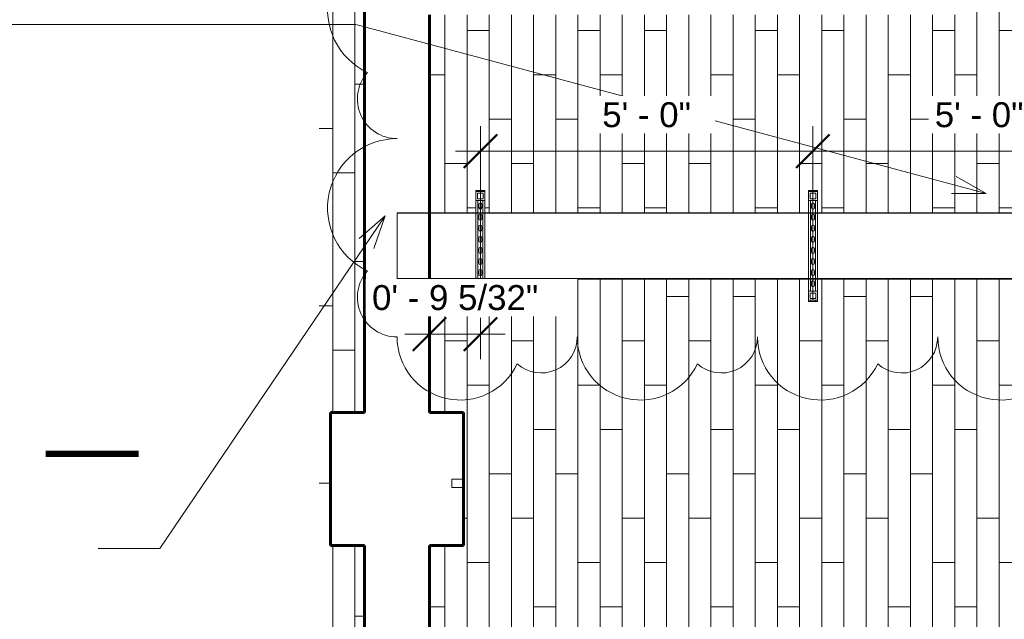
# Model space of a CAD drawing. Header units: inches. Extents: x -723 to 1689, y -292 to 603.
# Tile 32 of 40: x 1013 to 1191, y 216 to 324. Entities that reach past the tile are written whole.
import ezdxf

# ---------------------------------------------------------------- set-up
doc = ezdxf.new("R2010")
doc.units = ezdxf.units.IN
doc.header["$MEASUREMENT"] = 0
for name, color, linetype, lineweight in [('A-ANNO-DIMS', 211, 'Continuous', 9), ('A-ANNO-DIMS-48', 211, 'Continuous', 9), ('A-DETL-MBND', 5, 'Continuous', 9), ('A-FLOR-PATT', 8, 'Continuous', 70), ('A-GENM', 13, 'Continuous', 9), ('A-WALL', 113, 'Continuous', 18), ('G-ANNO-REVC', 71, 'Continuous', 9), ('G-ANNO-TEXT', 231, 'Continuous', 9), ('I-WALL', 2, 'Continuous', 18)]:
    doc.layers.add(name, color=color, linetype=linetype, lineweight=lineweight)
doc.styles.add('Arial_3', font='arial.ttf', dxfattribs={"height": 4.5})
doc.styles.add('Arial_4', font='arial.ttf', dxfattribs={"height": 12})
doc.dimstyles.new('Linear_-_3_32__Arial', dxfattribs={"dimscale": 12, "dimtxt": 4.591167, "dimasz": 0.5, "dimexe": 0.375, "dimexo": 0.25, "dimgap": 0.25, "dimtad": 1, "dimdec": 5, "dimrnd": 0.03125, "dimzin": 1, "dimdsep": 46, "dimlunit": 4, "dimtxsty": 'Arial_3', "dimblk1": 'OBLIQUE', "dimblk2": 'OBLIQUE', "dimsah": 1, "dimcen": 0.09, "dimdle": 0.375, "dimazin": 0, "dimtfac": 1, "dimtdec": 4, "dimtix": 1, "dimtmove": 0, "dimatfit": 3, "dimfxl": 1, "dimtvp": 1, "dimtfill": 1, "dimfrac": 2, "dimtolj": 1, "dimtzin": 0, "dimarcsym": 2})

# ---------------------------------------------------------------- blocks, each defined once
blk = doc.blocks.new('ST-VDC-01_ARCH_REF_v001_rvt_rvt-4-Retail 109 - Raceway Plan')
at = {"layer": 'A-FLOR-PATT', "lineweight": 9}
h = blk.add_hatch(dxfattribs=at)
h.set_pattern_fill('FP_19', color=256, style=0, pattern_type=2)
h.set_pattern_definition([(270, (613.979, 66.172), (4, 2e-16), []), (0, (613.979, 66.172), (8, 8), [4, -28]), (0, (617.979, 50.172), (8, 8), [4, -28])])
h.paths.add_polyline_path([(578.98, -55.54), (778.94, -55.54), (773.11, -11.25), (721.42, -11.25), (721.42, 52.75), (764.68, 52.75), (741.45, 229.25), (725.93, 229.25), (725.93, 253.25), (738.29, 253.25), (713.82, 439.12), (673.26, 439.11), (673.88, 438.48), (674.4, 438.09), (675.92, 437.15), (677.95, 436.45), (679.99, 436.22), (689.91, 436.22), (691.79, 436.05), (692.2, 435.99), (692.88, 435.82), (694.38, 435.33), (695.98, 434.5), (696.4, 434.25), (697.59, 433.3), (698.18, 432.8), (699.12, 431.68), (699.63, 431.02), (700.2, 430.01), (700.75, 428.9), (701.24, 427.32), (701.38, 426.81), (701.48, 426.09), (701.6, 424.53), (701.6, 412.42), (704.54, 412.41), (704.54, 410.79), (701.6, 410.79), (701.6, 292.42), (704.54, 292.41), (704.54, 290.79), (701.6, 290.79), (701.6, 172.42), (704.54, 172.41), (704.54, 170.79), (701.6, 170.79), (701.6, 52.42), (704.54, 52.41), (704.54, 50.79), (701.6, 50.79), (701.6, 23.61), (701.43, 21.72), (701.37, 21.31), (701.2, 20.63), (700.71, 19.13), (699.88, 17.53), (699.62, 17.1), (698.68, 15.92), (698.18, 15.33), (697.06, 14.39), (696.4, 13.88), (695.39, 13.31), (694.28, 12.77), (692.7, 12.27), (692.19, 12.13), (691.47, 12.03), (689.9, 11.91), (616.95, 11.91), (616.94, 8.99), (615.32, 8.99), (615.32, 11.91), (580.14, 11.91), (580.14, 10.64), (578.98, 10.64), (578.98, -19.22)])
h.paths.add_polyline_path([(581.41, 14.1), (585.2, 14.1), (593.42, 14.11), (615.32, 14.11), (615.32, 15.91), (580.14, 15.91), (580.14, 14.1), (581.36, 14.1)])
h.paths.add_polyline_path([(616.95, 14.11), (689.91, 14.11), (692.09, 14.37), (694.09, 15.08), (695.65, 16.06), (696.02, 16.37), (697.14, 17.49), (697.54, 18.01), (698.48, 19.53), (699.18, 21.57), (699.41, 23.61), (699.41, 50.79), (697.6, 50.79), (697.6, 27.61), (697.43, 25.72), (697.37, 25.31), (697.2, 24.63), (696.71, 23.13), (695.88, 21.53), (695.63, 21.11), (694.68, 19.92), (694.18, 19.33), (693.22, 18.51), (692.4, 17.88), (691.39, 17.31), (690.28, 16.77), (688.7, 16.27), (688.19, 16.13), (687.23, 16.01), (685.9, 15.91), (616.95, 15.91), (616.95, 14.83)])
h.paths.add_polyline_path([(581.41, 18.1), (585.2, 18.1), (593.42, 18.11), (615.32, 18.11), (615.32, 19.91), (580.14, 19.91), (580.14, 18.1), (581.24, 18.1)])
h.paths.add_polyline_path([(646.87, 18.11), (685.9, 18.11), (688.09, 18.37), (690.09, 19.08), (691.65, 20.06), (692.02, 20.37), (693.26, 21.64), (693.54, 22.01), (694.48, 23.53), (695.18, 25.57), (695.41, 27.61), (695.41, 50.79), (693.6, 50.79), (693.6, 31.61), (693.43, 29.72), (693.37, 29.31), (693.2, 28.63), (692.71, 27.13), (691.88, 25.53), (691.63, 25.11), (690.67, 23.91), (690.18, 23.33), (689.06, 22.39), (688.4, 21.88), (687.39, 21.31), (686.28, 20.77), (684.55, 20.23), (684.19, 20.13), (683.21, 20.01), (681.87, 19.91), (616.95, 19.91), (616.95, 18.11), (636.3, 18.11)])
h.paths.add_polyline_path([(581.41, 22.1), (585.2, 22.1), (593.42, 22.11), (615.32, 22.11), (615.33, 24.99), (616.95, 24.99), (616.95, 22.11), (681.9, 22.11), (684.09, 22.37), (686.09, 23.08), (687.65, 24.06), (688.02, 24.37), (689.14, 25.49), (689.54, 26.01), (690.48, 27.53), (691.18, 29.57), (691.41, 31.61), (691.41, 50.79), (688.54, 50.8), (688.54, 52.42), (691.41, 52.42), (691.41, 170.79), (688.54, 170.8), (688.54, 172.42), (691.41, 172.42), (691.41, 290.79), (688.54, 290.8), (688.54, 292.42), (691.41, 292.42), (691.41, 410.79), (688.54, 410.8), (688.54, 412.42), (691.41, 412.42), (691.4, 416.61), (691.14, 418.72), (690.43, 420.71), (689.45, 422.27), (689.14, 422.64), (688.02, 423.76), (687.5, 424.16), (685.98, 425.1), (683.94, 425.8), (681.87, 426.03), (671.99, 426.03), (670.11, 426.19), (669.69, 426.26), (669.02, 426.43), (667.52, 426.92), (665.92, 427.75), (665.49, 428), (664.31, 428.95), (663.72, 429.45), (662.78, 430.57), (662.27, 431.22), (661.7, 432.24), (661.15, 433.35), (660.66, 434.93), (660.52, 435.44), (660.42, 436.16), (660.3, 437.72), (660.3, 439.12), (643.39, 439.12), (643.39, 389.12), (647.39, 389.12), (647.39, 387.5), (643.39, 387.5), (643.39, 329.12), (647.39, 329.12), (647.39, 327.5), (643.39, 327.5), (643.39, 301.31), (643.15, 297.9), (642.42, 294.55), (641.23, 291.34), (639.5, 288.22), (637.46, 285.52), (636.42, 284.48), (639.43, 281.46), (638.28, 280.32), (635.25, 283.32), (635.05, 283.12), (632.32, 281.09), (629.32, 279.46), (626.12, 278.28), (622.8, 277.55), (619.39, 277.31), (593.21, 277.31), (593.2, 273.31), (591.58, 273.31), (591.58, 277.31), (533.21, 277.31), (533.2, 273.31), (531.58, 273.31), (531.58, 277.31), (473.21, 277.31), (473.2, 273.31), (471.58, 273.31), (471.58, 277.31), (463.23, 277.31), (463.23, 253.25), (469.35, 253.25), (469.35, 229.25), (463.23, 229.25), (463.23, 121.87), (578.98, 121.87), (578.98, 22.64), (580.14, 22.64), (580.14, 22.1), (581.24, 22.1)])
h.paths.add_polyline_path([(693.93, 52.42), (695.41, 52.42), (695.41, 170.79), (693.6, 170.79), (693.6, 52.42)])
h.paths.add_polyline_path([(699.41, 52.42), (699.41, 170.79), (697.6, 170.79), (697.6, 52.42), (699.29, 52.42)])
h.paths.add_polyline_path([(697.6, 172.42), (699.41, 172.42), (699.41, 290.79), (697.6, 290.79), (697.6, 173.73)])
h.paths.add_polyline_path([(695.27, 172.42), (695.41, 172.42), (695.41, 290.79), (693.6, 290.79), (693.6, 172.42), (693.93, 172.42)])
h.paths.add_polyline_path([(592.39, 275.94), (592.53, 275.97), (592.64, 276.08), (592.68, 276.22), (592.67, 276.85), (592.59, 276.98), (592.47, 277.05), (592.32, 277.05), (592.2, 276.98), (592.12, 276.85), (592.11, 276.78), (592.12, 276.14), (592.2, 276.02), (592.32, 275.95)])
h.paths.add_polyline_path([(472.39, 275.94), (472.53, 275.97), (472.64, 276.08), (472.68, 276.22), (472.67, 276.85), (472.59, 276.98), (472.47, 277.05), (472.32, 277.05), (472.2, 276.98), (472.12, 276.85), (472.11, 276.78), (472.12, 276.14), (472.2, 276.02), (472.32, 275.95)])
h.paths.add_polyline_path([(532.39, 275.94), (532.53, 275.97), (532.64, 276.08), (532.68, 276.22), (532.67, 276.85), (532.59, 276.98), (532.47, 277.05), (532.32, 277.05), (532.2, 276.98), (532.12, 276.85), (532.11, 276.78), (532.12, 276.14), (532.2, 276.02), (532.32, 275.95)])
h.paths.add_polyline_path([(636.81, 282.66), (636.95, 282.7), (637.05, 282.8), (637.09, 282.94), (637.05, 283.08), (636.9, 283.25), (636.55, 283.58), (636.41, 283.62), (636.27, 283.58), (636.17, 283.48), (636.13, 283.34), (636.17, 283.2), (636.3, 283.05), (636.67, 282.7), (636.74, 282.67)])
h.paths.add_polyline_path([(593.42, 289.31), (619.39, 289.31), (621.75, 289.55), (624.02, 290.25), (626.12, 291.38), (626.71, 291.89), (624.15, 294.46), (625.3, 295.6), (627.97, 292.93), (629.37, 294.64), (630.48, 296.72), (631.16, 298.97), (631.39, 301.31), (631.39, 327.5), (627.39, 327.51), (627.39, 329.12), (631.39, 329.12), (631.39, 387.5), (627.39, 387.51), (627.39, 389.12), (631.39, 389.12), (631.39, 439.12), (610.48, 439.12), (610.48, 455.75), (616.35, 455.75), (616.35, 457.75), (617.1, 457.75), (617.1, 493.75), (616.35, 493.75), (616.35, 495.75), (610.48, 495.75), (610.48, 511.12), (558.35, 511.12), (558.35, 464), (554.1, 464), (554.1, 428), (558.35, 428), (558.35, 412.62), (554.1, 412.62), (554.1, 376.62), (558.35, 376.62), (558.35, 325), (463.23, 325), (463.23, 289.31), (471.58, 289.31), (471.59, 293.31), (473.21, 293.31), (473.21, 289.31), (531.58, 289.31), (531.59, 293.31), (533.21, 293.31), (533.21, 289.31), (591.58, 289.31), (591.59, 293.31), (593.21, 293.31), (593.21, 289.31)])
h.paths.add_polyline_path([(592.39, 289.94), (592.53, 289.97), (592.64, 290.08), (592.68, 290.22), (592.67, 290.85), (592.59, 290.98), (592.47, 291.05), (592.32, 291.05), (592.2, 290.98), (592.12, 290.85), (592.11, 290.78), (592.12, 290.14), (592.2, 290.02), (592.32, 289.95)])
h.paths.add_polyline_path([(472.39, 289.94), (472.53, 289.97), (472.64, 290.08), (472.68, 290.22), (472.67, 290.85), (472.59, 290.98), (472.47, 291.05), (472.32, 291.05), (472.2, 290.98), (472.12, 290.85), (472.11, 290.78), (472.12, 290.14), (472.2, 290.02), (472.32, 289.95)])
h.paths.add_polyline_path([(532.39, 289.94), (532.53, 289.97), (532.64, 290.08), (532.68, 290.22), (532.67, 290.85), (532.59, 290.98), (532.47, 291.05), (532.32, 291.05), (532.2, 290.98), (532.12, 290.85), (532.11, 290.78), (532.12, 290.14), (532.2, 290.02), (532.32, 289.95)])
h.paths.add_polyline_path([(695.27, 292.42), (695.41, 292.42), (695.41, 410.79), (693.6, 410.79), (693.6, 292.42), (693.93, 292.42)])
h.paths.add_polyline_path([(699.29, 292.42), (699.41, 292.42), (699.41, 410.79), (697.6, 410.79), (697.6, 292.42), (697.95, 292.42)])
h.paths.add_polyline_path([(626.91, 292.56), (627.05, 292.6), (627.15, 292.7), (627.19, 292.84), (627.15, 292.98), (627.11, 293.04), (626.65, 293.48), (626.51, 293.52), (626.37, 293.48), (626.27, 293.38), (626.23, 293.24), (626.27, 293.1), (626.31, 293.04), (626.77, 292.6), (626.84, 292.57)])
h.paths.add_polyline_path([(630.49, 328.03), (630.63, 328.07), (630.73, 328.17), (630.77, 328.31), (630.73, 328.45), (630.63, 328.56), (630.49, 328.59), (629.85, 328.58), (629.73, 328.51), (629.65, 328.38), (629.65, 328.24), (629.73, 328.11), (629.85, 328.04), (629.93, 328.03)])
h.paths.add_polyline_path([(644.34, 328.03), (644.56, 328.04), (644.69, 328.11), (644.76, 328.24), (644.76, 328.38), (644.69, 328.51), (644.56, 328.58), (644.34, 328.59), (643.85, 328.58), (643.73, 328.51), (643.65, 328.38), (643.65, 328.24), (643.73, 328.11), (643.85, 328.04), (643.93, 328.03)])
h.paths.add_polyline_path([(629.93, 388.03), (630.56, 388.04), (630.69, 388.11), (630.76, 388.24), (630.76, 388.38), (630.69, 388.51), (630.56, 388.58), (630.49, 388.59), (629.85, 388.58), (629.73, 388.51), (629.65, 388.38), (629.65, 388.24), (629.73, 388.11), (629.85, 388.04)])
h.paths.add_polyline_path([(644.49, 388.03), (644.63, 388.07), (644.73, 388.17), (644.77, 388.31), (644.73, 388.45), (644.63, 388.56), (644.49, 388.59), (643.85, 388.58), (643.73, 388.51), (643.65, 388.38), (643.65, 388.24), (643.73, 388.11), (643.85, 388.04), (643.93, 388.03), (644.34, 388.03)])
h.paths.add_polyline_path([(693.6, 412.42), (695.41, 412.42), (695.41, 420.53), (695.14, 422.72), (694.43, 424.71), (693.45, 426.27), (693.14, 426.64), (692.02, 427.76), (691.5, 428.16), (689.98, 429.1), (687.94, 429.8), (685.9, 430.03), (675.99, 430.03), (674.11, 430.19), (673.69, 430.26), (673.02, 430.43), (671.52, 430.92), (669.92, 431.75), (669.49, 432), (668.31, 432.95), (667.72, 433.45), (666.78, 434.57), (666.27, 435.22), (665.7, 436.24), (665.15, 437.35), (664.58, 439.12), (662.49, 439.12), (662.49, 437.72), (662.76, 435.53), (663.47, 433.54), (664.45, 431.98), (664.75, 431.61), (665.88, 430.48), (666.4, 430.09), (667.92, 429.15), (669.95, 428.45), (671.99, 428.22), (681.9, 428.22), (683.79, 428.05), (684.33, 427.96), (684.88, 427.82), (686.38, 427.33), (687.98, 426.5), (688.4, 426.25), (689.59, 425.3), (690.18, 424.8), (691, 423.84), (691.63, 423.02), (692.2, 422.01), (692.75, 420.9), (693.24, 419.32), (693.38, 418.81), (693.48, 418.09), (693.6, 416.53), (693.6, 412.53)])
h.paths.add_polyline_path([(697.6, 412.42), (699.41, 412.42), (699.41, 424.53), (699.14, 426.72), (698.43, 428.71), (697.45, 430.27), (697.14, 430.64), (696.02, 431.76), (695.5, 432.16), (693.98, 433.1), (691.94, 433.8), (689.9, 434.03), (679.99, 434.03), (678.11, 434.19), (677.69, 434.26), (677.02, 434.43), (675.52, 434.92), (673.92, 435.75), (673.49, 436), (672.31, 436.95), (671.72, 437.45), (670.9, 438.41), (670.32, 439.12), (666.9, 439.12), (667.47, 437.54), (668.47, 435.96), (668.75, 435.61), (669.88, 434.48), (670.4, 434.09), (671.92, 433.15), (673.95, 432.45), (675.99, 432.22), (685.9, 432.22), (687.79, 432.05), (688.2, 431.99), (688.88, 431.82), (690.38, 431.33), (691.98, 430.5), (692.43, 430.23), (693.59, 429.3), (694.18, 428.8), (695.12, 427.68), (695.63, 427.02), (696.2, 426.01), (696.75, 424.9), (697.24, 423.32), (697.38, 422.81), (697.48, 422.09), (697.6, 420.53), (697.6, 414.34)])
h = blk.add_hatch(dxfattribs=at)
h.set_pattern_fill('FP_21', color=256, style=0, pattern_type=2)
h.set_pattern_definition([(270, (93.75, 216.476), (4, 2e-16), []), (0, (93.75, 216.476), (8, 8), [4, -28]), (0, (97.75, 200.476), (8, 8), [4, -28])])
h.paths.add_polyline_path([(445.49, 48.37), (451.48, 48.37), (451.48, 229.25), (445.35, 229.25), (445.35, 253.25), (451.48, 253.25), (451.48, 421.87), (443.33, 421.87), (443.33, 48.37), (445.35, 48.37)])
at = {"layer": 'A-WALL', "lineweight": 60}
for p, q in [((451.48, 253.25), (445.35, 253.25)), ((445.35, 253.25), (445.35, 229.25)), ((469.35, 253.25), (463.23, 253.25)), ((469.35, 229.25), (469.35, 253.25)), ((445.35, 229.25), (451.48, 229.25)), ((463.23, 229.25), (469.35, 229.25))]:
    blk.add_line(p, q, dxfattribs=at)
at = {"layer": 'I-WALL', "lineweight": 60}
for p, q in [((451.48, 421.87), (451.48, 253.25)), ((463.23, 253.25), (463.23, 325)), ((451.48, 229.25), (451.48, 48.37)), ((463.23, 121.87), (463.23, 229.25))]:
    blk.add_line(p, q, dxfattribs=at)
blk = doc.blocks.new('P1060 Series Square Washer - P1064 - Rod Dia 1_2_-1004752-Retail 109 - Raceway Plan')
at = {"layer": 'A-DETL-MBND'}
for p, q in [((-0.8125, 0.8125), (0.8125, 0.8125)), ((-0.8125, 0.8125), (-0.8125, -0.8125)), ((0.8125, -0.8125), (0.8125, 0.8125)), ((0.8125, -0.8125), (-0.8125, -0.8125))]:
    blk.add_line(p, q, dxfattribs=at)
blk = doc.blocks.new('Hex_Nut - P1064 - Rod Dia 1_2_-1009258-Retail 109 - Raceway Plan')
at = {"layer": 'A-DETL-MBND'}
for p, q in [((-0.5, 0.09), (-0.55, 0)), ((0.55, 0), (0.5, 0.09)), ((-0.55, 0), (-0.5, -0.09)), ((0.5, -0.09), (0.55, 0))]:
    blk.add_line(p, q, dxfattribs=at)
blk = doc.blocks.new('GTP - Generic Pt-1005169-Retail 109 - Raceway Plan')
at = {"layer": 'A-GENM'}
for p, q in [((0.5, 0.5), (-0.5, 0.5)), ((-0.5, 0.5), (-0.5, -0.5)), ((0.5, -0.5), (0.5, 0.5)), ((-0.5, -0.5), (0.5, -0.5))]:
    blk.add_line(p, q, dxfattribs=at)
blk = doc.blocks.new('Channel - Beam Loading T-Series - P1000T-1204555-Retail 109 - Raceway Plan')
at = {"layer": 'A-DETL-MBND'}
for p, q in [((-0.81, 20), (-0.81, 19.81)), ((-0.61, 20), (-0.81, 20)), ((-0.61, 20), (-0.57, 20)), ((-0.44, 20), (-0.57, 20)), ((-0.44, 19.81), (-0.44, 20)), ((-0.44, 20), (0.44, 20)), ((0.44, 20), (0.44, 19.81)), ((0.57, 20), (0.44, 20)), ((0.57, 20), (0.61, 20)), ((0.81, 20), (0.61, 20)), ((0.81, 19.81), (0.81, 20)), ((-0.81, 18.19), (-0.81, 1.81)), ((-0.44, 1.81), (-0.44, 18.19)), ((0.44, 18.19), (0.44, 1.81)), ((0.81, 1.81), (0.81, 18.19)), ((-0.28, 16.91), (-0.28, 17.47)), ((0.28, 17.47), (0.28, 16.91)), ((-0.28, 14.91), (-0.28, 15.47)), ((0.28, 15.47), (0.28, 14.91)), ((-0.28, 12.91), (-0.28, 13.47)), ((0.28, 13.47), (0.28, 12.91)), ((-0.28, 10.91), (-0.28, 11.47)), ((0.28, 11.47), (0.28, 10.91)), ((-0.28, 8.91), (-0.28, 9.47)), ((0.28, 9.47), (0.28, 8.91)), ((-0.28, 6.91), (-0.28, 7.47)), ((0.28, 7.47), (0.28, 6.91)), ((-0.28, 4.91), (-0.28, 5.47)), ((0.28, 5.47), (0.28, 4.91)), ((-0.28, 2.91), (-0.28, 3.47)), ((0.28, 3.47), (0.28, 2.91)), ((-0.81, 0.19), (-0.81, 0)), ((-0.44, 0), (-0.44, 0.19)), ((0.44, 0), (-0.44, 0)), ((0.44, 0.19), (0.44, 0)), ((0.44, 0), (0.57, 0)), ((0.61, 0), (0.57, 0)), ((0.61, 0), (0.81, 0)), ((0.81, 0), (0.81, 0.19)), ((-0.81, 0), (-0.61, 0)), ((-0.57, 0), (-0.61, 0)), ((-0.57, 0), (-0.44, 0))]:
    blk.add_line(p, q, dxfattribs=at)
for centre, start, end in [((0, 17.47), 0, 180), ((0, 16.91), 180, 0), ((0, 15.47), 0, 180), ((0, 14.91), 180, 0), ((0, 13.47), 0, 180), ((0, 12.91), 180, 0), ((0, 11.47), 0, 180), ((0, 10.91), 180, 0), ((0, 9.47), 0, 180), ((0, 8.91), 180, 0), ((0, 7.47), 0, 180), ((0, 6.91), 180, 0), ((0, 5.47), 0, 180), ((0, 4.91), 180, 0), ((0, 3.47), 0, 180), ((0, 2.91), 180, 0)]:
    blk.add_arc(centre, 0.281, start, end, dxfattribs=at)
blk = doc.blocks.new('Channel - Beam Loading T-Series - P1000T-V110-Retail 109 - Raceway Plan')
at = {"layer": 'A-DETL-MBND'}
for p, q in [((-0.81, 20), (-0.81, 19.81)), ((-0.61, 20), (-0.81, 20)), ((-0.61, 20), (-0.57, 20)), ((-0.44, 20), (-0.57, 20)), ((-0.44, 19.81), (-0.44, 20)), ((-0.44, 20), (0.42, 20)), ((0.44, 20), (0.44, 19.81)), ((0.57, 20), (0.44, 20)), ((0.57, 20), (0.61, 20)), ((0.81, 20), (0.61, 20)), ((0.81, 19.81), (0.81, 20)), ((-0.81, 18.19), (-0.81, 1.81)), ((-0.44, 1.81), (-0.44, 18.19)), ((0.44, 18.19), (0.44, 1.81)), ((0.81, 1.81), (0.81, 18.19)), ((-0.28, 16.91), (-0.28, 17.47)), ((0.28, 17.47), (0.28, 16.91)), ((-0.28, 14.91), (-0.28, 15.47)), ((0.28, 15.47), (0.28, 14.91)), ((-0.28, 12.91), (-0.28, 13.47)), ((0.28, 13.47), (0.28, 12.91)), ((-0.28, 10.91), (-0.28, 11.47)), ((0.28, 11.47), (0.28, 10.91)), ((-0.28, 8.91), (-0.28, 9.47)), ((0.28, 9.47), (0.28, 8.91)), ((-0.28, 6.91), (-0.28, 7.47)), ((0.28, 7.47), (0.28, 6.91)), ((-0.28, 4.91), (-0.28, 5.47)), ((0.28, 5.47), (0.28, 4.91)), ((-0.28, 2.91), (-0.28, 3.47)), ((0.28, 3.47), (0.28, 2.91)), ((-0.81, 0.19), (-0.81, 0)), ((-0.44, 0), (-0.44, 0.19)), ((0.42, 0), (-0.44, 0)), ((0.44, 0.19), (0.44, 0)), ((0.44, 0), (0.57, 0)), ((0.61, 0), (0.57, 0)), ((0.61, 0), (0.81, 0)), ((0.81, 0), (0.81, 0.19)), ((-0.81, 0), (-0.61, 0)), ((-0.57, 0), (-0.61, 0)), ((-0.57, 0), (-0.44, 0))]:
    blk.add_line(p, q, dxfattribs=at)
for centre, start, end in [((0, 17.47), 0, 180), ((0, 16.91), 180, 0), ((0, 15.47), 0, 180), ((0, 14.91), 180, 0), ((0, 13.47), 0, 180), ((0, 12.91), 180, 0), ((0, 11.47), 0, 180), ((0, 10.91), 180, 0), ((0, 9.47), 0, 180), ((0, 8.91), 180, 0), ((0, 7.47), 0, 180), ((0, 6.91), 180, 0), ((0, 5.47), 0, 180), ((0, 4.91), 180, 0), ((0, 3.47), 0, 180), ((0, 2.91), 180, 0)]:
    blk.add_arc(centre, 0.281, start, end, dxfattribs=at)
blk = doc.blocks.new('Duplex Receptacle - Standard-516793-Retail 109 - Raceway Plan')
at = {"layer": 'A-DETL-MBND'}
for p, q in [((751.2, 155.17), (751.01, 155.14)), ((751.01, 155.14), (751.37, 152.42)), ((751.56, 152.44), (751.2, 155.17)), ((753.39, 154.83), (751.28, 154.55)), ((753.58, 153.34), (753.39, 154.83)), ((751.48, 153.06), (753.58, 153.34)), ((751.37, 152.42), (751.56, 152.44))]:
    blk.add_line(p, q, dxfattribs=at)
blk = doc.blocks.new('DIMBLOCK14-Retail 109 - Raceway Plan')
at = {"layer": 'A-ANNO-DIMS-48'}
for p, q in [((1156.39, 300.4), (1156.39, 304.9)), ((1216.39, 300.4), (1216.39, 304.9)), ((1151.89, 300.4), (1220.89, 300.4)), ((1156.39, 300.4), (1156.39, 296.31)), ((1216.39, 300.4), (1216.39, 273.48))]:
    blk.add_line(p, q, dxfattribs=at)
at = {"layer": 'A-ANNO-DIMS-48', "lineweight": 50}
for p, q in [((1156.39, 300.4), (1159.39, 303.4)), ((1216.39, 300.4), (1219.39, 303.4)), ((1156.39, 300.4), (1153.39, 297.4)), ((1216.39, 300.4), (1213.39, 297.4))]:
    blk.add_line(p, q, dxfattribs=at)
at = {"layer": 'A-ANNO-DIMS-48', "color": 0, "insert": (1178.38, 309.24), "char_height": 4.5, "width": 19.2405, "attachment_point": 1, "line_spacing_factor": 0.941778, "style": 'Arial_3', "bg_fill": 3, "box_fill_scale": 1.25, "bg_fill_color": 256, "bg_fill_true_color": 13158600, "bg_fill_transparency": 0}
blk.add_mtext('5\' - 0"', dxfattribs=at)
blk = doc.blocks.new('_Oblique')
at = {"color": 0, "linetype": 'ByBlock', "lineweight": -2}
blk.add_line((-0.5, -0.5), (0.5, 0.5), dxfattribs=at)
blk = doc.blocks.new('DIMBLOCK15-Retail 109 - Raceway Plan')
at = {"layer": 'A-ANNO-DIMS-48'}
for p, q in [((1096.39, 300.4), (1096.39, 304.9)), ((1156.39, 300.4), (1156.39, 304.9)), ((1091.89, 300.4), (1160.89, 300.4)), ((1096.39, 300.4), (1096.39, 273.48)), ((1156.39, 300.4), (1156.39, 273.48))]:
    blk.add_line(p, q, dxfattribs=at)
at = {"layer": 'A-ANNO-DIMS-48', "lineweight": 50}
for p, q in [((1096.39, 300.4), (1099.39, 303.4)), ((1156.39, 300.4), (1159.39, 303.4)), ((1096.39, 300.4), (1093.39, 297.4)), ((1156.39, 300.4), (1153.39, 297.4))]:
    blk.add_line(p, q, dxfattribs=at)
at = {"layer": 'A-ANNO-DIMS-48', "color": 0, "insert": (1118.38, 309.24), "char_height": 4.5, "width": 19.2405, "attachment_point": 1, "line_spacing_factor": 0.941778, "style": 'Arial_3', "bg_fill": 3, "box_fill_scale": 1.25, "bg_fill_color": 256, "bg_fill_true_color": 13158600, "bg_fill_transparency": 0}
blk.add_mtext('5\' - 0"', dxfattribs=at)
blk = doc.blocks.new('DIMBLOCK20-Retail 109 - Raceway Plan')
at = {"layer": 'A-ANNO-DIMS-48', "lineweight": 50}
for p, q in [((1087.23, 267.4), (1090.23, 270.4)), ((1096.39, 267.4), (1099.39, 270.4)), ((1087.23, 267.4), (1084.23, 264.4)), ((1096.39, 267.4), (1093.39, 264.4))]:
    blk.add_line(p, q, dxfattribs=at)
at = {"layer": 'A-ANNO-DIMS-48'}
for p, q in [((1096.39, 267.4), (1096.39, 270.31)), ((1087.23, 267.4), (1087.23, 268.64)), ((1082.73, 267.4), (1100.89, 267.4)), ((1087.23, 267.4), (1087.23, 262.9)), ((1096.39, 267.4), (1096.39, 262.9))]:
    blk.add_line(p, q, dxfattribs=at)
at = {"layer": 'A-ANNO-DIMS-48', "color": 0, "insert": (1076.84, 276.24), "char_height": 4.5, "width": 35.9382, "attachment_point": 1, "line_spacing_factor": 0.941778, "style": 'Arial_3', "bg_fill": 3, "box_fill_scale": 1.25, "bg_fill_color": 256, "bg_fill_true_color": 13158600, "bg_fill_transparency": 0}
blk.add_mtext('0\' - 9 5/32"', dxfattribs=at)
blk = doc.blocks.new('Family - ___-1288597-Retail 109 - Raceway Plan')
at = {"layer": 'G-ANNO-REVC'}
for centre, radius, start, end in [((457.35, 325.94), 12.53, 90, 244.7912), ((457.35, 309.83), 7.16, 138.1897, 270), ((457.35, 290.14), 12.53, 90, 244.7912), ((457.35, 274.04), 7.16, 138.1897, 270), ((468.74, 266.88), 11.38, 180, 334.7912), ((483.37, 266.88), 6.5, 228.1897, 0), ((501.26, 266.88), 11.38, 180, 334.7912), ((515.89, 266.88), 6.5, 228.1897, 0), ((533.78, 266.88), 11.38, 180, 334.7912), ((548.41, 266.88), 6.5, 228.1897, 0), ((566.3, 266.88), 11.38, 180, 334.7912)]:
    blk.add_arc(centre, radius, start, end, dxfattribs=at)

msp = doc.modelspace()

# ---------------------------------------------------------------- linework, layer by layer
at = {"layer": 'A-DETL-MBND'}
for p, q in [((1081.358965, 277.311527), (1081.358965, 289.311527)), ((1081.358965, 289.311527), (1240.39494, 289.311527)), ((1081.358965, 289.211527), (1240.39494, 289.211527)), ((1081.358965, 277.411527), (1240.39494, 277.411527)), ((1081.358965, 277.311527), (1240.39494, 277.311527))]:
    msp.add_line(p, q, dxfattribs=at)
at = {"layer": 'G-ANNO-TEXT', "color": 210}
for p, q in [((1073.940807, 323.270805), (894.533742, 323.270805)), ((1187.628754, 292.750228), (1073.940807, 323.270805)), ((1187.628754, 292.750228), (1182.25078, 295.858616)), ((1187.628754, 292.750228), (1181.417098, 292.753184)), ((1079.199409, 288.739835), (1038.530199, 228.733695)), ((1079.199409, 288.739835), (1074.502356, 284.675063)), ((1079.199409, 288.739835), (1077.164028, 282.871113)), ((1038.530199, 228.733695), (1027.408742, 228.733695))]:
    msp.add_line(p, q, dxfattribs=at)

# ---------------------------------------------------------------- block references
at = {"color": 210, "lineweight": 9}
msp.add_blockref('ST-VDC-01_ARCH_REF_v001_rvt_rvt-4-Retail 109 - Raceway Plan', (624.000926, 0), dxfattribs=at)
at = {"layer": 'A-DETL-MBND'}
for name, p in [('Channel - Beam Loading T-Series - P1000T-V110-Retail 109 - Raceway Plan', (1096.39494, 273.311527)), ('Channel - Beam Loading T-Series - P1000T-1204555-Retail 109 - Raceway Plan', (1156.39494, 273.311527)), ('P1060 Series Square Washer - P1064 - Rod Dia 1_2_-1004752-Retail 109 - Raceway Plan', (1096.39494, 292.311527)), ('Hex_Nut - P1064 - Rod Dia 1_2_-1009258-Retail 109 - Raceway Plan', (1096.39494, 292.311527)), ('P1060 Series Square Washer - P1064 - Rod Dia 1_2_-1004752-Retail 109 - Raceway Plan', (1156.39494, 292.311527)), ('Hex_Nut - P1064 - Rod Dia 1_2_-1009258-Retail 109 - Raceway Plan', (1156.39494, 292.311527)), ('P1060 Series Square Washer - P1064 - Rod Dia 1_2_-1004752-Retail 109 - Raceway Plan', (1096.39494, 274.311527)), ('Hex_Nut - P1064 - Rod Dia 1_2_-1009258-Retail 109 - Raceway Plan', (1096.39494, 274.311527)), ('P1060 Series Square Washer - P1064 - Rod Dia 1_2_-1004752-Retail 109 - Raceway Plan', (1156.39494, 274.311527)), ('Hex_Nut - P1064 - Rod Dia 1_2_-1009258-Retail 109 - Raceway Plan', (1156.39494, 274.311527))]:
    msp.add_blockref(name, p, dxfattribs=at)
at = {"layer": 'A-DETL-MBND', "rotation": 172.5}
msp.add_blockref('Duplex Receptacle - Standard-516793-Retail 109 - Raceway Plan', (1858.382443, 294.860736), dxfattribs=at)
at = {"layer": 'A-GENM'}
for p in [(1096.39494, 292.311527), (1156.39494, 292.311527), (1096.39494, 274.311527), (1156.39494, 274.311527)]:
    msp.add_blockref('GTP - Generic Pt-1005169-Retail 109 - Raceway Plan', p, dxfattribs=at)

# ---------------------------------------------------------------- next in the draw order: texts
at = {"layer": 'G-ANNO-TEXT', "color": 7, "insert": (1017.943742, 253.358695), "char_height": 12, "width": 20.1495, "attachment_point": 1, "style": 'Arial_4', "bg_fill": 3, "box_fill_scale": 1.25, "bg_fill_color": 256, "bg_fill_true_color": 13158600, "bg_fill_transparency": 0}
msp.add_mtext('—', dxfattribs=at)

# ---------------------------------------------------------------- next in the draw order: dimensions: what is measured, and where the dimension line sits
at = {"layer": 'A-ANNO-DIMS'}
dim = msp.add_linear_dim(base=(1216.39494, 300.400926), p1=(1156.39494, 293.311527), p2=(1216.39494, 270.477801), dimstyle='Linear_-_3_32__Arial', override={"dimpost": '<>', "dimfxl": 64.197968}, dxfattribs=at)
dim.commit()
dim.dimension.update_dxf_attribs({"geometry": 'DIMBLOCK14-Retail 109 - Raceway Plan', "text_midpoint": (1186.39494, 305.698505)})

# ---------------------------------------------------------------- next in the draw order: dimensions: what is measured, and where the dimension line sits
dim = msp.add_linear_dim(base=(1156.39494, 300.400926), p1=(1096.39494, 270.477801), p2=(1156.39494, 270.477801), dimstyle='Linear_-_3_32__Arial', override={"dimpost": '<>', "dimfxl": 60}, dxfattribs=at)
dim.commit()
dim.dimension.update_dxf_attribs({"geometry": 'DIMBLOCK15-Retail 109 - Raceway Plan', "text_midpoint": (1126.39494, 305.698505)})

# ---------------------------------------------------------------- next in the draw order: dimensions: what is measured, and where the dimension line sits
dim = msp.add_linear_dim(base=(1096.39494, 267.396777), p1=(1087.230199, 271.639418), p2=(1096.39494, 273.311527), dimstyle='Linear_-_3_32__Arial', override={"dimpost": '<>', "dimfxl": 9.316031}, dxfattribs=at)
dim.commit()
dim.dimension.update_dxf_attribs({"geometry": 'DIMBLOCK20-Retail 109 - Raceway Plan', "text_midpoint": (1091.81257, 272.725051)})

# ---------------------------------------------------------------- next in the draw order: block references
at = {"layer": 'G-ANNO-REVC'}
msp.add_blockref('Family - ___-1288597-Retail 109 - Raceway Plan', (624.000926, 0), dxfattribs=at)

doc.saveas('drawing.dxf')
